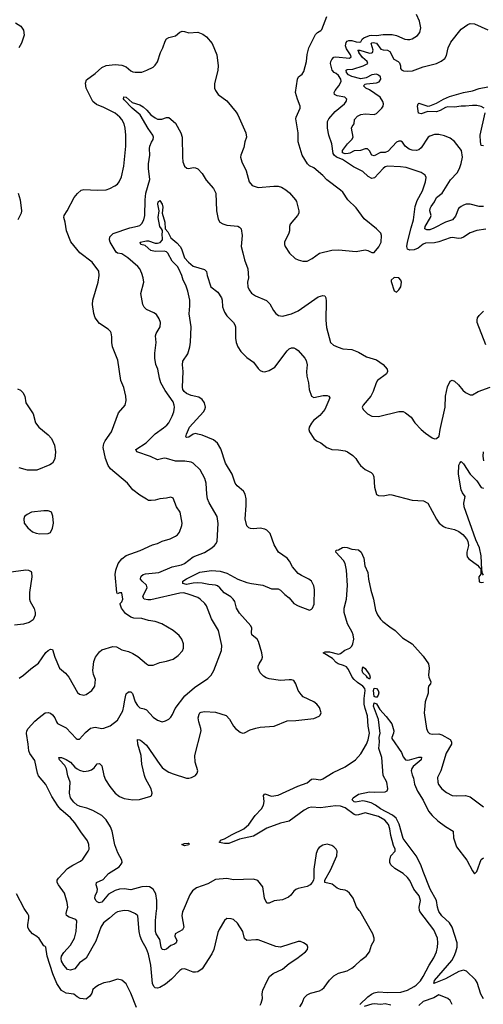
# Model space of a CAD drawing. Header units: inches. Extents: x 1173000 to 1307049, y 522583 to 678455.
# Tile 242 of 256: x 1252155 to 1256308, y 589158 to 597984. Entities that reach past the tile are written whole.
import ezdxf

# ---------------------------------------------------------------- set-up
doc = ezdxf.new("R2010")
doc.units = ezdxf.units.IN
doc.header["$MEASUREMENT"] = 0
doc.layers.add('B2558', color=7, linetype='Continuous')
doc.layers.add('B2559', color=7, linetype='Continuous')

msp = doc.modelspace()

# ---------------------------------------------------------------- linework, layer by layer
at = {"layer": 'B2558', "color": 5}
for points, elevation in [([(1253202, 589130), (1253150, 589259.3), (1253110, 589341.2), (1253070, 589374), (1253030, 589384), (1252960.5, 589359.5), (1252910, 589349.5), (1252861, 589330), (1252831.3, 589310), (1252811.3, 589290), (1252802, 589258), (1252784.7, 589230), (1252750, 589204), (1252698, 589210), (1252670, 589224), (1252639, 589250), (1252570, 589257.2), (1252530, 589282), (1252486.4, 589346.4), (1252452.5, 589432.5), (1252400.3, 589590), (1252389.3, 589669.3), (1252380.4, 589680.4), (1252370, 589684), (1252329.7, 589749.7), (1252310, 589766.6), (1252269.7, 589789.7), (1252236, 589830), (1252229.5, 589850), (1252229.4, 589870), (1252238, 589930), (1252236, 589950), (1252229.3, 589970), (1252208.3, 590000)], 960), ([(1254310, 589150.8), (1254319.6, 589170), (1254329.6, 589210), (1254327.7, 589252.3), (1254333.8, 589286.2), (1254371.5, 589370), (1254393.7, 589406.3), (1254425.7, 589434.3), (1254510, 589473), (1254570, 589524.9), (1254639, 589570), (1254714, 589630), (1254734, 589650), (1254735.3, 589670), (1254728.9, 589688.9), (1254698, 589710), (1254670, 589721.2), (1254650, 589721.2), (1254490, 589669.6), (1254450, 589675.1), (1254290, 589735.6), (1254270, 589737.8), (1254189.8, 589729.8), (1254170, 589749.2), (1254152.5, 589812.5), (1254106.2, 589886.2), (1254070, 589918), (1254050, 589926), (1254011, 589929), (1253990.7, 589909.3), (1253942, 589830), (1253930, 589802), (1253893.1, 589650), (1253876.5, 589610), (1253790, 589477), (1253751.8, 589448.2), (1253730, 589445.6), (1253710, 589446.3), (1253650, 589471.8), (1253630, 589475.6), (1253607.4, 589472.6), (1253590, 589462.9), (1253516, 589384), (1253460.7, 589339.3), (1253410, 589308.4), (1253390, 589303.5), (1253370, 589305.6), (1253356.6, 589316.6), (1253344.9, 589344.9), (1253329.8, 589509.8), (1253308.1, 589608.1), (1253290, 589654.5), (1253249.1, 589729.1), (1253234.6, 589770), (1253226.8, 589810), (1253214.5, 589950), (1253193.2, 589970), (1253149, 589990), (1253130, 589996.9), (1253090, 589998.7), (1253030, 589986.3), (1253010, 589976.3), (1252958.7, 589930), (1252904.5, 589890), (1252881, 589850), (1252836, 589724), (1252750, 589572.8), (1252690.2, 589530), (1252650, 589476.8), (1252610, 589463.8), (1252584.5, 589470), (1252550, 589509.6), (1252530, 589545.1), (1252525.7, 589570), (1252529, 589590), (1252550, 589621.5), (1252610.3, 589689.7), (1252644.9, 589750), (1252659.6, 589810), (1252666.9, 589906.9), (1252658, 589918), (1252598, 589938), (1252575.6, 589955.6), (1252571.2, 589971.2), (1252578.2, 590000)], 940), ([(1253619.2, 590000), (1253614.9, 589990), (1253608.3, 589950), (1253624.4, 589850), (1253613.5, 589826.5), (1253549.3, 589790.7), (1253544.3, 589770), (1253562.4, 589730), (1253557.9, 589710), (1253541.3, 589698.7), (1253510, 589686.9), (1253470, 589653.4), (1253450, 589645.8), (1253430.9, 589650.9), (1253421, 589670), (1253410, 589739.7), (1253378.5, 589790), (1253372.2, 589810), (1253372.2, 589910), (1253381.6, 590000)], 920), ([(1254664.1, 589135.9), (1254686.3, 589170), (1254703.5, 589216.5), (1254730, 589244.6), (1254761.2, 589258.8), (1254840, 589280), (1254861.6, 589290), (1254881.7, 589310), (1254930, 589375.3), (1254970, 589414.9), (1255010, 589438), (1255090, 589459.6), (1255130, 589480.9), (1255158.2, 589501.8), (1255210, 589553.1), (1255259.6, 589590), (1255287.8, 589630), (1255306, 589690), (1255329.6, 589730), (1255331.5, 589750), (1255318, 589790), (1255204.7, 589990), (1255196.9, 590000)], 920), ([(1255203.5, 589156.5), (1255273.5, 589226.5), (1255305.1, 589250), (1255330, 589261.7), (1255370, 589271.2), (1255450, 589264.6), (1255570, 589266.4), (1255630, 589285.9), (1255690, 589317.4), (1255707.6, 589330), (1255744.5, 589370), (1255770, 589407.4), (1255822.4, 589510), (1255865.8, 589574.2), (1255888.2, 589630), (1255897.7, 589670), (1255901.1, 589710), (1255897.8, 589750), (1255865.9, 589825.9), (1255738.3, 589990), (1255737.4, 590000)], 880), ([(1256310, 589207.6), (1256286.2, 589250), (1256253.9, 589353.9), (1256238.8, 589378.8), (1256156.8, 589456.8), (1256130, 589465.7), (1256090, 589453.4), (1255970, 589386), (1255866.3, 589346.3), (1255870, 589371.1), (1256026, 589550), (1256048.5, 589590), (1256063, 589630), (1256074.6, 589670), (1256075.3, 589710), (1256028.8, 589850), (1256004.9, 589890), (1255936.5, 589950), (1255911.1, 589990), (1255907.8, 590000)], 860), ([(1256030, 589156.2), (1256010, 589193.6), (1255990, 589211.2), (1255910, 589242.9), (1255864, 589216), (1255770, 589182.8), (1255730.8, 589149.2)], 880), ([(1255478.5, 589150), (1255430, 589161.3), (1255390, 589155.4), (1255330, 589161.4), (1255310, 589159.1), (1255242.1, 589137.9)], 880)]:
    msp.add_lwpolyline(points, dxfattribs=dict(at, elevation=elevation))
at = {"layer": 'B2559', "color": 5}
for points, elevation in [([(1252150, 592082.8), (1252190, 592107.3), (1252253.5, 592166.5), (1252322.5, 592217.5), (1252390, 592310.7), (1252410, 592330.8), (1252430, 592341), (1252450, 592338), (1252470.3, 592270), (1252513, 592170), (1252566.9, 592126.9), (1252596.4, 592090), (1252673.1, 591953.1), (1252690, 591938), (1252730, 591930.4), (1252750, 591934.9), (1252800.9, 591970), (1252827, 592010), (1252834, 592070), (1252815.1, 592115.1), (1252809.7, 592150), (1252820.5, 592230), (1252834, 592270), (1252870, 592319.1), (1252890, 592334.4), (1252990, 592364.9), (1253022.8, 592362.8), (1253070, 592334.9), (1253130, 592319.5), (1253170, 592302), (1253214.8, 592274.8), (1253290, 592210.6), (1253310, 592199.1), (1253330, 592197.3), (1253350, 592198.8), (1253410, 592220.7), (1253470, 592233), (1253530, 592253), (1253575.6, 592284.4), (1253612.7, 592327.3), (1253622.9, 592350), (1253623.6, 592390), (1253607.3, 592430), (1253583.3, 592463.3), (1253529.2, 592510), (1253427.6, 592567.6), (1253370, 592589.7), (1253310, 592599.1), (1253250, 592616.4), (1253178.3, 592618.3), (1253149.7, 592629.7), (1253102.3, 592662.3), (1253068, 592708), (1253056.4, 592743.6), (1253055.3, 592750), (1253070, 592764.7), (1253078, 592790), (1253070, 592848), (1253050, 592848), (1253030, 592838), (1253026.6, 592850), (1253009.4, 593010.6), (1253017.2, 593050), (1253038.7, 593110), (1253069.2, 593150.8), (1253110, 593182.2), (1253234.7, 593225.3), (1253343.5, 593276.5), (1253391, 593289), (1253430, 593308.2), (1253502, 593330), (1253550, 593354.8), (1253570, 593366.8), (1253585.2, 593390), (1253607.3, 593450), (1253609.6, 593470), (1253592.8, 593570), (1253558.7, 593618.7), (1253530, 593695.1), (1253510, 593703.6), (1253470, 593693.7), (1253410.3, 593689.7), (1253370, 593677), (1253333.2, 593673.2), (1253310, 593674), (1253290, 593685.2), (1253230, 593722.7), (1253170, 593769.3), (1253121.2, 593830), (1252970, 593956.9), (1252947.9, 593987.9), (1252923.1, 594050), (1252903.5, 594150), (1252910, 594186), (1252921.3, 594210), (1252978.9, 594290), (1253039.3, 594460.7), (1253100.7, 594530), (1253109.6, 594570), (1253106, 594610), (1253086.7, 594686.7), (1253059.7, 594750), (1253033.3, 594933.3), (1252987.3, 595050), (1252980.7, 595090), (1252981.5, 595141.5), (1252975.9, 595175.9), (1252969.2, 595190), (1252949, 595210), (1252870, 595259.3), (1252832, 595310), (1252818.7, 595350), (1252807.8, 595430), (1252809.6, 595469.6), (1252859.5, 595630), (1252867.3, 595690), (1252864.5, 595730), (1252803, 595810), (1252692.9, 595892.9), (1252611.9, 595991.9), (1252573.1, 596090), (1252561.2, 596170), (1252549.8, 596210), (1252552.1, 596230), (1252579.8, 596270), (1252643.6, 596390), (1252672.9, 596427.1), (1252705.4, 596454.6), (1252730, 596462.4), (1252850, 596454.3), (1252930, 596459.5), (1252964, 596470), (1253006.2, 596493.8), (1253030, 596510.6), (1253047, 596530), (1253065.7, 596574.3), (1253088.4, 596670), (1253105.1, 596850), (1253105.3, 596950), (1253100.9, 597010), (1253091, 597050), (1253071.1, 597090), (1253052.6, 597110), (1253010, 597146), (1252910, 597195.3), (1252842.4, 597222.4), (1252809.8, 597249.8), (1252749.8, 597370), (1252744.6, 597415.4), (1252754.1, 597445.9), (1252830, 597502), (1252890, 597553.7), (1252930, 597574.4), (1253010, 597583), (1253070, 597575.5), (1253110, 597562), (1253150, 597524.9), (1253170, 597515.5), (1253190, 597513), (1253250, 597513.4), (1253295.3, 597530), (1253350, 597559.3), (1253370, 597577.1), (1253390, 597605.5), (1253415, 597690), (1253436.5, 597730), (1253456.8, 597790), (1253470, 597811.2), (1253490, 597822.7), (1253550, 597839.6), (1253589.3, 597870.7), (1253610, 597879.7), (1253630, 597879.2), (1253670, 597866.2), (1253750, 597871.5), (1253794.4, 597854.4), (1253828.4, 597830), (1253878, 597770), (1253920.4, 597670), (1253934.4, 597570), (1253930.4, 597530), (1253899.5, 597410), (1253901.6, 597370), (1253908.6, 597348.6), (1253934.2, 597314.2), (1254010, 597256.3), (1254094.7, 597154.7), (1254110.5, 597130), (1254181.6, 596970), (1254188, 596930), (1254172.7, 596890), (1254162.4, 596837.6), (1254136.3, 596770), (1254134, 596750), (1254144.9, 596710), (1254183.7, 596630), (1254210.6, 596530), (1254237.6, 596497.6), (1254290, 596478.4), (1254432.3, 596492.3), (1254470.4, 596490.4), (1254501.7, 596481.7), (1254539.2, 596459.2), (1254571.8, 596431.8), (1254624.9, 596370), (1254633.5, 596353.5), (1254656.4, 596270), (1254654.9, 596250), (1254644.9, 596230), (1254577.3, 596150), (1254570.8, 596130), (1254570.7, 596090.7), (1254565.5, 596070), (1254526, 595990), (1254526, 595970), (1254533.4, 595950), (1254573.4, 595890), (1254624.2, 595844.2), (1254650, 595830.5), (1254690, 595819.1), (1254730, 595820.7), (1254775.9, 595844.1), (1254842, 595890), (1254950, 595918.4), (1255010, 595919.5), (1255170, 595905.3), (1255250, 595920.5), (1255274.6, 595914.6), (1255310, 595896), (1255330, 595898), (1255373.6, 595946.4), (1255393.2, 595990), (1255397.2, 596050), (1255389, 596070), (1255350, 596109.2), (1255240.1, 596200.1), (1255170, 596298), (1255094.7, 596370), (1255050, 596437), (1255030, 596457), (1254907, 596547), (1254870, 596586), (1254790, 596655.1), (1254750, 596675.1), (1254732.7, 596692.7), (1254686.6, 596770), (1254651.1, 596890), (1254649.7, 596970.3), (1254630, 597094), (1254631.8, 597110), (1254668.3, 597190), (1254667.1, 597210), (1254642.7, 597270), (1254626.3, 597330), (1254644, 597450), (1254654, 597470), (1254684.5, 597495.5), (1254700.4, 597519.6), (1254725.3, 597610), (1254729.7, 597670.2), (1254746, 597730), (1254803.5, 597850), (1254822, 597870), (1254853.1, 597886.9), (1254862.8, 597897.2), (1254907.4, 598012.6)], 960), ([(1256330, 596105.7), (1256250, 596094), (1256190, 596074.7), (1256130, 596034.3), (1256110, 596025.7), (1256090, 596022.2), (1256030, 596032.7), (1256010, 596029.8), (1255908.5, 595991.5), (1255870, 595983.5), (1255790, 595981.8), (1255770, 595971.7), (1255724.6, 595935.4), (1255690, 595921), (1255650, 595917.2), (1255630, 595927.2), (1255624.1, 595950), (1255628.3, 595988.3), (1255660.6, 596119.4), (1255684.2, 596190), (1255698, 596310), (1255716.8, 596363.2), (1255763.1, 596450), (1255791.2, 596530), (1255797.6, 596570), (1255787, 596590), (1255750, 596613.5), (1255617.5, 596657.5), (1255564.9, 596664.9), (1255450, 596670.9), (1255430, 596664.4), (1255410, 596651.1), (1255334.6, 596565.4), (1255310, 596559.7), (1255277.7, 596577.7), (1255230, 596621.7), (1255144.1, 596664.1), (1255046.4, 596730), (1254992.7, 596752.7), (1254972.8, 596770), (1254964.6, 596784.6), (1254951, 596871), (1254922.9, 596950), (1254912.5, 597012.5), (1254912.2, 597070), (1254924.7, 597095.3), (1254980.7, 597159.3), (1255064.2, 597230), (1255078.7, 597250), (1255084.5, 597270), (1255067.9, 597287.9), (1255000.2, 597300.2), (1254974.3, 597314.3), (1254971.1, 597330), (1254980.9, 597350), (1255014.6, 597390), (1255033.6, 597430), (1255030.8, 597450), (1255010, 597483.1), (1254990, 597501.5), (1254970.9, 597510.9), (1254953.6, 597530), (1254940.5, 597590), (1254942.7, 597610), (1254950, 597625.5), (1254970, 597648.8), (1254988.1, 597651.9), (1255110, 597639.5), (1255124.5, 597650), (1255119.3, 597670), (1255081.5, 597721.5), (1255073.2, 597750), (1255079.9, 597780.1), (1255089, 597791), (1255103.3, 597796.7), (1255130, 597796.8), (1255170, 597783.9), (1255198.3, 597781.7), (1255210, 597786.4), (1255224.3, 597810), (1255238.5, 597821.5), (1255290, 597842.2), (1255310, 597845.1), (1255350, 597842.2), (1255410, 597850.3), (1255490.2, 597850.2), (1255530, 597841.3), (1255604.7, 597810), (1255630, 597806), (1255650, 597806), (1255670, 597813), (1255717.2, 597842.8), (1255739.3, 597870), (1255749.3, 597910), (1255736.2, 597970), (1255709.4, 598030)], 940), ([(1252116.4, 597956.4), (1252165.4, 597925.4), (1252190.2, 597890), (1252194.1, 597845.9), (1252170, 597772.3), (1252148.7, 597730)], 960), ([(1256310, 596307.8), (1256270, 596308.1), (1256190, 596331.4), (1256154, 596330), (1256130, 596320.9), (1256109.1, 596310), (1256087, 596290), (1256058.3, 596221.7), (1256031.2, 596190), (1255970, 596168.6), (1255865.6, 596114.4), (1255830, 596101.4), (1255800.7, 596100.7), (1255783, 596110), (1255785.8, 596130), (1255835.5, 596210), (1255841.6, 596230), (1255829.8, 596270), (1255831.7, 596290), (1255840.7, 596310), (1255870, 596352), (1255889.5, 596390.5), (1255939, 596430), (1256012.9, 596547.1), (1256073.1, 596610), (1256095, 596650), (1256110, 596695.5), (1256120.2, 596750), (1256111.7, 596810), (1256050, 596891.3), (1256010, 596920.4), (1255961.4, 596941.4), (1255910, 596953.5), (1255870, 596953.1), (1255830, 596940.5), (1255813, 596930), (1255750, 596835.8), (1255730, 596818.5), (1255710, 596810.9), (1255670, 596812.8), (1255642.8, 596822.8), (1255609.1, 596849.1), (1255584.7, 596884.7), (1255570, 596895.1), (1255550, 596896.3), (1255530, 596886.9), (1255456, 596804), (1255430, 596794.7), (1255386.4, 596793.6), (1255330, 596763.5), (1255310, 596770.5), (1255290, 596807.7), (1255270, 596826.8), (1255250, 596826), (1255209.1, 596810.9), (1255150, 596808.7), (1255113, 596787), (1255096.9, 596783.1), (1255070, 596782.6), (1255045.4, 596790), (1255046.2, 596810), (1255064, 596836), (1255090.4, 596870), (1255131.4, 596910), (1255142.5, 596930), (1255127.9, 597012.1), (1255133, 597027), (1255152.3, 597050), (1255153.3, 597090), (1255181.3, 597118.7), (1255210, 597134.8), (1255250, 597139.5), (1255330, 597134.8), (1255350, 597141.8), (1255400.3, 597190), (1255410.8, 597210), (1255414.2, 597230), (1255408.5, 597250), (1255384.8, 597290), (1255290, 597354.6), (1255257, 597370), (1255234.5, 597390), (1255250, 597405.5), (1255262, 597410), (1255350, 597417.1), (1255374.3, 597425.7), (1255390.5, 597450), (1255388, 597470), (1255370, 597487.2), (1255350, 597494.4), (1255310.7, 597490.7), (1255258.7, 597461.3), (1255210, 597454.9), (1255130, 597474.9), (1255101.3, 597490), (1255081.4, 597510), (1255079, 597530), (1255090, 597537.5), (1255138.8, 597541.2), (1255230.7, 597570), (1255274.3, 597590), (1255268.7, 597610), (1255225.4, 597645.4), (1255193.2, 597690), (1255194.6, 597694.6), (1255184.2, 597710), (1255203, 597710), (1255290, 597684.5), (1255310, 597685.8), (1255316.1, 597690), (1255322.1, 597710), (1255303.6, 597770), (1255310, 597777.3), (1255321.3, 597778.7), (1255350, 597771.9), (1255390, 597720.9), (1255410, 597714.2), (1255450, 597711.6), (1255470, 597697.2), (1255505.6, 597630), (1255546, 597610), (1255557.8, 597597.8), (1255566.7, 597570), (1255566.9, 597546.9), (1255575.3, 597535.3), (1255593.4, 597526.6), (1255630, 597521.7), (1255674.4, 597525.6), (1255770, 597559.6), (1255890, 597592.4), (1255930, 597611.4), (1255963.7, 597636.3), (1255978.5, 597661.5), (1255994.5, 597730), (1256016.6, 597783.4), (1256110, 597899.3), (1256170, 597941.3), (1256191.3, 597948.7), (1256230, 597946.7), (1256350, 597892.9)], 920), ([(1256314.4, 597190), (1256290, 597205), (1256250, 597213.8), (1256210, 597215.8), (1256150, 597208.3), (1256110, 597209.3), (1256050, 597200.2), (1255990, 597201.1), (1255970, 597196), (1255922.2, 597170), (1255890, 597159.2), (1255810, 597159.3), (1255750, 597140.9), (1255727.2, 597147.2), (1255719.4, 597210), (1255723.5, 597230), (1255730, 597235.8), (1255810, 597208.8), (1255830, 597211.3), (1255890, 597234.4), (1255950, 597270.7), (1256004.8, 597295.2), (1256131.3, 597331.3), (1256210, 597344.7), (1256270, 597366.8), (1256350, 597382.8)], 880), ([(1252578.2, 590000), (1252585.6, 590030), (1252581, 590070), (1252555.3, 590155.3), (1252502, 590230), (1252491.8, 590250), (1252489.6, 590270), (1252502, 590290), (1252583.4, 590376.6), (1252630, 590406.4), (1252699.6, 590440.4), (1252721.8, 590458.2), (1252769.7, 590530), (1252776.9, 590550), (1252775.6, 590590), (1252762.5, 590622.5), (1252703.3, 590703.3), (1252650, 590786.3), (1252609.7, 590830), (1252525.1, 590905.1), (1252497.8, 590937.8), (1252442.4, 591022.4), (1252390, 591129.6), (1252325.1, 591205.1), (1252315.3, 591230), (1252290, 591343.7), (1252245.7, 591405.7), (1252236.4, 591430), (1252231.8, 591490), (1252215.4, 591584.6), (1252218, 591610), (1252229.7, 591630.3), (1252290, 591694.8), (1252329, 591730), (1252384, 591770), (1252410, 591773), (1252430, 591768.2), (1252450, 591753), (1252470, 591724.9), (1252484, 591690), (1252495.1, 591675.1), (1252570, 591635.8), (1252661.4, 591541.4), (1252670, 591535.5), (1252690, 591535.5), (1252743.9, 591596.1), (1252790, 591633.7), (1252830, 591643.9), (1252890, 591631.6), (1252910, 591632.2), (1252966.2, 591653.8), (1253030, 591704), (1253077.7, 591790), (1253089, 591830), (1253092.6, 591870), (1253105.8, 591930), (1253110, 591940.4), (1253130, 591960.3), (1253150, 591960.4), (1253164.2, 591944.2), (1253191, 591870), (1253210, 591836.9), (1253230, 591816), (1253270, 591806.7), (1253290, 591796.4), (1253350, 591733), (1253390, 591704.4), (1253430, 591690.5), (1253461, 591699), (1253490, 591713.4), (1253510, 591730.7), (1253525.3, 591754.7), (1253548.8, 591811.2), (1253635.2, 591924.8), (1253721.5, 591998.5), (1253840.3, 592079.7), (1253869.6, 592110), (1253895.1, 592150), (1253963.6, 592330), (1253964.8, 592375.2), (1253935.1, 592510), (1253873.5, 592613.5), (1253827.1, 592730), (1253814.3, 592750), (1253771.2, 592791.2), (1253750, 592803.8), (1253673, 592832.9), (1253625.2, 592845.2), (1253590, 592842.5), (1253330, 592782.6), (1253302.8, 592782.8), (1253270, 592789.8), (1253258.9, 592810), (1253263.9, 592830), (1253296.1, 592890), (1253290, 592915.6), (1253252.1, 592950), (1253237.3, 592970), (1253239.7, 592990), (1253244.7, 592995.3), (1253262.4, 593010), (1253282.5, 593017.5), (1253400.9, 593030), (1253521.6, 593078.4), (1253603.3, 593096.7), (1253630, 593109.1), (1253709.5, 593170.5), (1253810.7, 593209.3), (1253875.1, 593250), (1253900.7, 593270), (1253915.6, 593290), (1253923, 593310), (1253932.6, 593467.4), (1253924.7, 593530), (1253853.2, 593653.2), (1253838.9, 593690), (1253831.1, 593730), (1253824.8, 593830), (1253812.5, 593872.5), (1253772.6, 593950), (1253710, 594009.6), (1253690, 594017.2), (1253634.4, 594025.6), (1253550, 594026.9), (1253471.4, 594051.4), (1253450, 594053.8), (1253390, 594038.9), (1253328.3, 594068.3), (1253203.7, 594110), (1253195.6, 594130), (1253286.9, 594190), (1253370, 594272.7), (1253444.7, 594324.7), (1253473, 594350), (1253490, 594370.5), (1253521.1, 594430), (1253535.1, 594470), (1253541.5, 594510), (1253539.8, 594530), (1253530, 594557.6), (1253459.4, 594659.4), (1253420.3, 594730), (1253406.4, 594770), (1253392.4, 594850), (1253374.2, 594894.2), (1253365.6, 594950), (1253366.1, 594993.9), (1253379.1, 595090), (1253373, 595150), (1253378.7, 595170), (1253413.3, 595230), (1253415.1, 595270), (1253403.3, 595303.3), (1253380.1, 595340.1), (1253356.6, 595356.6), (1253290, 595387), (1253270, 595406), (1253259.6, 595430), (1253239.6, 595530), (1253267.6, 595630), (1253262.4, 595670), (1253249.6, 595710), (1253230.9, 595750.9), (1253214.5, 595770), (1253123.7, 595850), (1253070, 595883.9), (1253030, 595891.1), (1253020.2, 595900.2), (1252965.6, 595990), (1252959.5, 596010), (1252962.5, 596037.5), (1252993.8, 596066.2), (1253143, 596117), (1253210, 596132), (1253230, 596140.3), (1253250, 596158), (1253265.7, 596190), (1253276.5, 596230), (1253278.5, 596370), (1253284.1, 596430), (1253320.2, 596550), (1253308.2, 596650), (1253308.2, 596691.8), (1253321.7, 596770), (1253318.9, 596830), (1253322, 596850), (1253334.5, 596885.5), (1253350.9, 596909.1), (1253353.3, 596930), (1253349, 596950), (1253307.4, 597007.4), (1253234.1, 597130), (1253162.3, 597190), (1253090, 597266.4), (1253086.2, 597273.8), (1253087.4, 597292.6), (1253110, 597290.2), (1253161.8, 597241.8), (1253230, 597220.7), (1253262.5, 597202.5), (1253293.9, 597173.9), (1253330, 597130.3), (1253370, 597103.1), (1253390, 597093.4), (1253429.3, 597090.7), (1253470, 597106.8), (1253490, 597106), (1253550, 597057.3), (1253597.4, 596970), (1253610.3, 596930), (1253612.4, 596752.4), (1253617.1, 596710), (1253630, 596671), (1253653.2, 596653.2), (1253670, 596650.6), (1253710, 596658), (1253730, 596656.3), (1253750, 596647.3), (1253790, 596604), (1253826.3, 596546.3), (1253890.4, 596470), (1253911.7, 596430), (1253918.5, 596270), (1253934.3, 596194.3), (1253948.9, 596168.9), (1253973.7, 596153.7), (1254010, 596141.5), (1254110, 596133.7), (1254124.9, 596124.9), (1254137.6, 596110), (1254147.6, 596050), (1254139, 595950), (1254155.3, 595895.3), (1254167.7, 595830), (1254197.7, 595750), (1254204.2, 595670), (1254197, 595630), (1254198.4, 595590), (1254210, 595562.8), (1254231.9, 595531.9), (1254266, 595510), (1254366.6, 595466.6), (1254395.8, 595435.8), (1254430, 595376), (1254450.8, 595350), (1254472.8, 595332.8), (1254510, 595325.5), (1254590, 595348.5), (1254650, 595374), (1254830, 595499.3), (1254870, 595513), (1254888, 595508), (1254898.4, 595490), (1254901.7, 595461.7), (1254898.5, 595290), (1254903.8, 595223.8), (1254938.8, 595090), (1254966, 595066), (1255008.2, 595048.2), (1255050, 595034.9), (1255130, 595028.2), (1255190, 595003.8), (1255263.2, 594963.2), (1255350, 594935.5), (1255411.9, 594891.9), (1255447.3, 594850), (1255450.6, 594830), (1255440.7, 594810), (1255360.5, 594750), (1255348.2, 594730), (1255320.4, 594650), (1255301.3, 594610), (1255230.8, 594530), (1255224, 594510), (1255230.7, 594490.7), (1255270, 594451.3), (1255310, 594430.8), (1255370, 594428.4), (1255550, 594470.5), (1255590, 594470.8), (1255610, 594461), (1255661.6, 594421.6), (1255694.8, 594370), (1255750, 594310.7), (1255790, 594277.3), (1255850, 594234.8), (1255870, 594226.8), (1255890, 594231), (1255911.8, 594250), (1255920.7, 594310), (1255966.6, 594510), (1255968.5, 594610), (1255987.9, 594692.1), (1256010, 594744.7), (1256030, 594751.3), (1256050, 594744.7), (1256086, 594710), (1256124.1, 594664.1), (1256150, 594642.8), (1256190, 594621), (1256210, 594621), (1256262, 594650), (1256368.7, 594690)], 940), ([(1256310, 596854.3), (1256290, 596857.2), (1256281.6, 596890), (1256280.8, 596950), (1256326, 597150)], 880), ([(1252140.5, 596430), (1252159.3, 596370), (1252170.4, 596269.6), (1252168, 596250), (1252138.4, 596190)], 960), ([(1253381.6, 590000), (1253382.7, 590010), (1253384.7, 590090), (1253373.3, 590150), (1253350, 590190.9), (1253318, 590210), (1253290, 590214.6), (1253250, 590211), (1253150, 590184.8), (1253090, 590192.2), (1253048.3, 590191.7), (1253010, 590179.4), (1252950, 590144.7), (1252890, 590073.8), (1252867.7, 590067.7), (1252850, 590076), (1252836.8, 590090), (1252828.4, 590110), (1252831.8, 590130), (1252849.9, 590170), (1252851.3, 590190), (1252839.2, 590230), (1252843.6, 590250), (1252904.3, 590275.7), (1252950, 590331.3), (1253045.1, 590390), (1253065.6, 590414.4), (1253071.8, 590430), (1253070.7, 590450), (1253035.4, 590515.4), (1253007, 590587), (1252982.1, 590710), (1252970, 590749.6), (1252930, 590812.1), (1252889.7, 590850), (1252810, 590895), (1252756.2, 590916.2), (1252698, 590930), (1252670, 590944.2), (1252638.9, 590970), (1252610, 591009.6), (1252602.3, 591050), (1252606.9, 591150), (1252585.6, 591205.6), (1252573.9, 591270), (1252558.6, 591298.6), (1252511.2, 591350), (1252506.6, 591370), (1252530, 591371), (1252570, 591352.6), (1252610, 591328.4), (1252650, 591283.9), (1252670, 591268.1), (1252690, 591256.9), (1252730, 591246.5), (1252770, 591250.3), (1252799.2, 591260.8), (1252823.3, 591276.7), (1252850, 591314), (1252870, 591318), (1252890, 591294.8), (1252908.1, 591210), (1252923.6, 591170), (1252962, 591110), (1253010.3, 591050), (1253050, 591021.3), (1253090, 591003.8), (1253170, 590991.3), (1253226.9, 590993.1), (1253330, 591022.8), (1253337.2, 591030), (1253342, 591050), (1253332, 591090), (1253282.7, 591182.7), (1253273.4, 591210), (1253248.5, 591310), (1253242.9, 591390), (1253212.5, 591490), (1253210, 591533.4), (1253230, 591528.7), (1253250, 591516.9), (1253290, 591482.3), (1253410, 591308.7), (1253430, 591282), (1253450, 591264.9), (1253490, 591240.3), (1253530, 591223.7), (1253650, 591184.4), (1253670, 591184.4), (1253694, 591190), (1253729.3, 591210), (1253744.5, 591230), (1253749.6, 591250), (1253728.1, 591328.1), (1253725, 591390), (1253779.6, 591610), (1253777.9, 591630), (1253758.7, 591690), (1253755.1, 591724.9), (1253761.6, 591758.4), (1253770, 591771.7), (1253781.7, 591778.3), (1253810, 591782.4), (1253910, 591778), (1254005.8, 591745.8), (1254035.3, 591715.3), (1254070, 591650.5), (1254087, 591630), (1254130, 591598), (1254150, 591588.4), (1254170, 591590.7), (1254221.1, 591618.9), (1254270, 591634), (1254310, 591641.1), (1254434, 591650), (1254550, 591699.5), (1254630, 591703.1), (1254790, 591720.3), (1254837.8, 591742.2), (1254847, 591750), (1254854.7, 591770), (1254839.7, 591819.7), (1254818, 591850), (1254790, 591869.6), (1254695.1, 591915.1), (1254675.4, 591935.4), (1254650.9, 591970.9), (1254629.6, 592030), (1254610, 592060.7), (1254590, 592067.6), (1254570, 592067.8), (1254490, 592060.4), (1254390, 592074.8), (1254363.3, 592083.3), (1254338.5, 592098.5), (1254309, 592129), (1254291.1, 592170), (1254292.6, 592190), (1254299.7, 592210), (1254325.1, 592250), (1254329.7, 592270.3), (1254325.1, 592310), (1254293.1, 592410), (1254282.6, 592430), (1254235.4, 592470), (1254232, 592490), (1254234.8, 592530), (1254226.4, 592550), (1254123.7, 592663.7), (1254096.9, 592710), (1254081.4, 592770), (1254067.7, 592790), (1254045.1, 592810), (1253986.4, 592846.4), (1253948.9, 592890), (1253928, 592908), (1253910, 592915.9), (1253850, 592919.8), (1253790, 592933.9), (1253750, 592937.5), (1253710, 592934.5), (1253650, 592921.2), (1253616.8, 592930), (1253616.3, 592950), (1253648.2, 592971.8), (1253770, 593032.3), (1253874.6, 593045.4), (1253950, 593040.9), (1254010, 593022.3), (1254110, 592969.4), (1254190, 592940.6), (1254230.8, 592929.2), (1254334.4, 592914.4), (1254410, 592882), (1254470, 592882), (1254490, 592870.7), (1254530, 592830.7), (1254570, 592800.7), (1254611.9, 592751.9), (1254650, 592730.4), (1254750, 592690.6), (1254770, 592698.8), (1254779.3, 592710), (1254793.6, 592746.4), (1254796.4, 592876.4), (1254789.7, 592909.7), (1254769.3, 592950), (1254745.2, 592970), (1254680.5, 593000.5), (1254650, 593020.9), (1254598.5, 593078.5), (1254570.9, 593130.9), (1254550, 593158), (1254472.5, 593212.5), (1254435.9, 593275.9), (1254397.4, 593377.4), (1254370, 593409.6), (1254350, 593418), (1254310, 593425.1), (1254250, 593420.4), (1254223.1, 593423.1), (1254207.9, 593427.9), (1254190, 593447), (1254174.8, 593510), (1254184.8, 593630), (1254183.1, 593690), (1254175.1, 593730), (1254158.5, 593758.5), (1254104.2, 593804.2), (1254085.7, 593830), (1254057.7, 593910), (1253998.2, 594010), (1253955.9, 594135.9), (1253927, 594187), (1253890, 594217.7), (1253790, 594259.1), (1253750, 594269.7), (1253730, 594273.7), (1253710, 594268.5), (1253670, 594242.2), (1253650, 594238.4), (1253644.7, 594244.7), (1253648.2, 594270), (1253674.8, 594330), (1253800.5, 594470), (1253813.6, 594490), (1253818.7, 594510), (1253809.7, 594550), (1253790, 594579.6), (1253759.3, 594599.3), (1253690, 594616.4), (1253650, 594633.7), (1253629.8, 594650), (1253617.7, 594670), (1253613.7, 594690), (1253620.5, 594830), (1253614, 594890), (1253616.2, 594923.8), (1253660.7, 594990), (1253679.7, 595050), (1253685.3, 595094.7), (1253691.7, 595231.7), (1253673.8, 595346.2), (1253680.1, 595419.9), (1253678, 595470), (1253661.6, 595550), (1253644.3, 595604.3), (1253619.3, 595650), (1253608.1, 595690), (1253580.8, 595750), (1253569.2, 595770), (1253519.9, 595819.9), (1253483, 595890), (1253470, 595901.6), (1253450, 595907.7), (1253370, 595906.1), (1253330, 595915.3), (1253278.2, 595958.2), (1253241.2, 595970), (1253235.1, 595990), (1253290, 596002.9), (1253310, 596000.6), (1253370, 595980.7), (1253390, 595980.7), (1253412.6, 595987.4), (1253434.3, 596010), (1253435.5, 596030), (1253429.9, 596050.1), (1253433.5, 596093.5), (1253426.6, 596110), (1253409.9, 596130), (1253394.5, 596210), (1253405, 596270), (1253391.4, 596330), (1253395.6, 596350), (1253410, 596364.4), (1253432.7, 596330), (1253436.2, 596303.8), (1253431, 596250), (1253455, 596170), (1253457.7, 596110), (1253483, 596083), (1253510, 596028.9), (1253564.1, 595984.1), (1253592.2, 595950), (1253604.4, 595930), (1253632.4, 595850), (1253666.3, 595810), (1253710, 595774.4), (1253810, 595744.2), (1253827.7, 595727.7), (1253834.8, 595690), (1253868.5, 595590), (1253930, 595541.6), (1253961.4, 595490), (1253968.8, 595468.8), (1253971.5, 595410), (1253990, 595362.8), (1254010, 595330.3), (1254070.3, 595270), (1254083.1, 595250), (1254087.7, 595230), (1254088.5, 595130), (1254094.2, 595090), (1254109.4, 595050), (1254135, 595010), (1254190, 594955.2), (1254250, 594914.6), (1254290, 594858), (1254310, 594838.9), (1254330, 594829), (1254350, 594827.9), (1254390, 594838.2), (1254441, 594870), (1254550, 595016.4), (1254570, 595034), (1254590, 595042.4), (1254610, 595041.6), (1254630, 595034.4), (1254650, 595017.1), (1254710, 594950.4), (1254721.7, 594930), (1254729.1, 594890), (1254724.7, 594830), (1254727.6, 594790), (1254742, 594730), (1254748.4, 594670), (1254768.7, 594608.7), (1254790, 594596.3), (1254874.9, 594614.9), (1254910, 594616.3), (1254924.7, 594610), (1254933.4, 594593.4), (1254888.3, 594490), (1254843, 594437), (1254788, 594390), (1254770, 594367.8), (1254749.1, 594330), (1254744.6, 594310), (1254750, 594291), (1254790.3, 594230.3), (1254814, 594210), (1254854, 594190), (1254907.3, 594150), (1254930, 594139.3), (1254952.3, 594132.3), (1255010, 594128.8), (1255070, 594118), (1255091.3, 594111.3), (1255138.7, 594078.7), (1255167.3, 594050), (1255190.3, 594010.3), (1255208.9, 593988.9), (1255250, 593950.5), (1255303.6, 593923.6), (1255317.1, 593910), (1255326.6, 593886.6), (1255333.1, 593793.1), (1255350, 593728), (1255370, 593720.4), (1255410, 593717), (1255470, 593726.7), (1255490, 593724.9), (1255670, 593675.6), (1255771.5, 593671.5), (1255811.3, 593651.3), (1255887.8, 593507.8), (1255913.4, 593470), (1255950, 593441.6), (1255970, 593433), (1256050, 593414.4), (1256090, 593397.1), (1256124.9, 593370), (1256157.1, 593330), (1256168.7, 593308.7), (1256176.4, 593270), (1256160.5, 593210), (1256159.1, 593190), (1256164.9, 593170), (1256178.8, 593150), (1256255.8, 593095.8), (1256270, 593076), (1256284.7, 593064.7), (1256284.7, 593015.3), (1256267.7, 592990), (1256270, 592946), (1256290, 592938), (1256310, 592942)], 920), ([(1256330.8, 595070), (1256253.6, 595270), (1256251.8, 595290), (1256257, 595310), (1256270, 595330.8), (1256309.4, 595370.6)], 940), ([(1252135.1, 594675.1), (1252162.4, 594662.4), (1252183.4, 594643.4), (1252202, 594610), (1252211, 594550), (1252274.8, 594450), (1252298, 594370), (1252328, 594330), (1252410, 594263.7), (1252440.3, 594230), (1252465.8, 594170), (1252475, 594110), (1252470, 594047), (1252450, 594009.7), (1252425.1, 593994.9), (1252310, 593946.2), (1252226.1, 593946.1), (1252150, 593966.9)], 960), ([(1256310, 593006), (1256300.4, 593020.4), (1256294, 593054), (1256290, 593178), (1256273, 593250), (1256241.8, 593321.8), (1256137.5, 593617.5), (1256133, 593650), (1256144.4, 593710), (1256122, 593742), (1256111.1, 593770), (1256086.1, 593910), (1256089.8, 593989.8), (1256098.4, 594010), (1256110, 594023), (1256130, 594002), (1256189, 593909), (1256250.1, 593850.1), (1256289.5, 593789.5), (1256310, 593784.5)], 920), ([(1256312.7, 594030), (1256307, 594070), (1256309.3, 594110)], 920), ([(1255737.4, 590000), (1255734.7, 590030), (1255744.5, 590090), (1255734.4, 590130), (1255686.2, 590190), (1255650, 590267.6), (1255630, 590295.1), (1255591.2, 590330), (1255515.7, 590375.7), (1255479.1, 590410), (1255469.8, 590429.8), (1255469.8, 590450), (1255480.4, 590490), (1255517.4, 590530), (1255518, 590550), (1255503.2, 590583.2), (1255479.3, 590670), (1255470.4, 590730), (1255458.4, 590770), (1255425.7, 590810), (1255370, 590842.3), (1255250, 590875), (1255190, 590855.8), (1255170, 590853.7), (1255150, 590858.5), (1255070, 590918), (1255030, 590934), (1254983.6, 590936.4), (1254850, 590918.5), (1254770, 590926.8), (1254741.3, 590918.8), (1254702.9, 590897.1), (1254570, 590800.5), (1254490, 590780.7), (1254370, 590737.2), (1254250, 590665.1), (1254122.8, 590637.2), (1254030, 590600.2), (1253990, 590599.8), (1253946, 590610), (1253946, 590614), (1253950, 590614), (1253954, 590630), (1253990, 590642.8), (1254058.4, 590681.6), (1254162, 590730), (1254208.4, 590770), (1254263.6, 590850), (1254320.7, 590910), (1254338, 590942), (1254345.1, 590974.9), (1254340.5, 591030), (1254350, 591043.8), (1254410, 591023.1), (1254470, 591033.1), (1254646.8, 591113.2), (1254730, 591142.7), (1254770, 591177.6), (1254790, 591180.2), (1254848.3, 591171.7), (1254870, 591178.9), (1254962.5, 591237.5), (1255070, 591287.2), (1255163.6, 591350), (1255210, 591403.1), (1255261.8, 591490), (1255277.4, 591530), (1255287.3, 591590), (1255277.1, 591650), (1255270, 591744.5), (1255249.1, 591810), (1255241.9, 591850), (1255241.9, 591898.1), (1255250.3, 591970), (1255247.8, 591990), (1255229.3, 592010), (1255181.4, 592041.4), (1255150, 592070), (1255134.7, 592090), (1255100.3, 592160.3), (1255082.1, 592182.1), (1255056.6, 592196.6), (1255007.7, 592210), (1254990, 592221.6), (1254957.4, 592257.4), (1254872.7, 592310), (1254890, 592316.5), (1254930, 592318.3), (1255010, 592296.4), (1255030, 592301.5), (1255068.6, 592331.4), (1255112.5, 592350), (1255131.5, 592368.5), (1255140.3, 592390), (1255147.3, 592430), (1255141.7, 592470), (1255133.7, 592493.7), (1255091, 592570), (1255061.4, 592670), (1255062.2, 592710), (1255083.3, 592790), (1255092.2, 592912.2), (1255083.2, 593050), (1255069.2, 593109.2), (1255056.5, 593136.5), (1254988, 593212), (1254989.8, 593230.2), (1255010, 593231.6), (1255047.6, 593252.4), (1255064.8, 593255.2), (1255090, 593254), (1255130, 593239.3), (1255190, 593232), (1255212.9, 593210), (1255237.2, 593157.2), (1255247.2, 593087.2), (1255272.4, 593030), (1255278.8, 592970), (1255300.3, 592870), (1255325.7, 592790), (1255342.4, 592690), (1255359.3, 592650), (1255388, 592610), (1255409, 592589), (1255470, 592540.5), (1255519.1, 592510), (1255583.4, 592443.4), (1255670, 592390.6), (1255770, 592279.5), (1255817.6, 592210), (1255823.5, 592170), (1255818.4, 592110), (1255820.7, 592090), (1255838.7, 592050), (1255834.9, 592030), (1255818.4, 592010), (1255812.7, 591990), (1255813.8, 591946.2), (1255788.5, 591870), (1255779.9, 591800.1), (1255778.5, 591770), (1255798.2, 591630), (1255810, 591599.3), (1255825.4, 591585.4), (1255850, 591580.6), (1255910, 591581.6), (1255935.2, 591575.2), (1256010, 591531), (1256024, 591510), (1256022.4, 591490), (1255975.9, 591410), (1255928.1, 591251.9), (1255898.4, 591190), (1255899.5, 591150), (1255906.7, 591130), (1255935.5, 591090), (1255978, 591058), (1256028.9, 591028.9), (1256065.8, 591025.8), (1256150, 591030.3), (1256190, 591019.5), (1256310, 590928.2)], 880), ([(1251990, 593024.1), (1252210, 593052.3), (1252234.8, 593050), (1252256.5, 593036.5), (1252261.1, 593030), (1252264, 592990), (1252241.6, 592850), (1252243, 592790), (1252248, 592770), (1252284.8, 592704.8), (1252294.9, 592670), (1252294.4, 592645.6), (1252275.1, 592604.9), (1252240.2, 592579.8), (1252190, 592564.2), (1252110, 592557.8)], 960), ([(1255907.8, 590000), (1255897.9, 590030), (1255887.7, 590090), (1255833.2, 590190), (1255768, 590350), (1255748.6, 590410), (1255707.8, 590490), (1255590, 590645.7), (1255553.2, 590773.2), (1255527.9, 590827.9), (1255495.2, 590855.2), (1255387, 590910), (1255342.1, 590942.1), (1255303, 590963), (1255257.7, 590977.7), (1255230, 590981.2), (1255164, 590970), (1255150, 590973.7), (1255133.7, 590990), (1255142, 591010), (1255190, 591041.2), (1255290, 591063.8), (1255330, 591059.5), (1255430, 591064), (1255447.1, 591072.9), (1255454.2, 591090), (1255444.2, 591150), (1255412, 591210), (1255399.8, 591370), (1255372.6, 591450), (1255376.9, 591510), (1255374.5, 591550), (1255382.9, 591590), (1255382, 591610), (1255368.7, 591710), (1255324.9, 591830), (1255330, 591860.7), (1255350, 591850.6), (1255380.9, 591800.9), (1255438.5, 591738.5), (1255490, 591673), (1255505.7, 591610), (1255503.8, 591590), (1255487.5, 591550), (1255490, 591540.7), (1255575.3, 591415.3), (1255590, 591376), (1255610, 591350.8), (1255630, 591346), (1255648.3, 591348.3), (1255730, 591374.7), (1255754.9, 591374.9), (1255750.3, 591350), (1255679.6, 591290), (1255666.9, 591273.1), (1255661.7, 591250), (1255670, 591216.3), (1255684.2, 591184.2), (1255693, 591133), (1255718.3, 591070), (1255767.9, 590987.9), (1255816.2, 590890), (1255849.1, 590850), (1255901.9, 590801.9), (1255970, 590752.1), (1256038, 590710), (1256042.2, 590650), (1256068, 590570), (1256161.7, 590450), (1256210, 590354), (1256230, 590327.7), (1256250, 590348.2), (1256290, 590454.9), (1256310, 590470.3)], 860), ([(1255196.9, 590000), (1255172, 590032), (1255141.1, 590110), (1255110, 590154.5), (1255090, 590173.6), (1255070, 590182.4), (1255028.2, 590188.2), (1254998.6, 590198.6), (1254954.1, 590234.1), (1254889.3, 590250), (1254889.5, 590270), (1254939.7, 590360.3), (1254995.8, 590490), (1254998.4, 590530), (1254989.4, 590550), (1254970, 590569.4), (1254950, 590580.7), (1254910, 590593.3), (1254870, 590585.6), (1254836.3, 590563.7), (1254825.3, 590550), (1254810, 590508.7), (1254788.8, 590368.8), (1254790.4, 590290), (1254786.4, 590270), (1254775.5, 590250), (1254756.3, 590230), (1254730, 590215.6), (1254650, 590196.2), (1254630, 590187), (1254610, 590172.7), (1254583, 590137), (1254561.6, 590118.4), (1254510, 590093.7), (1254434.9, 590085.1), (1254390, 590063.7), (1254370, 590066), (1254347.2, 590110), (1254332.8, 590212.8), (1254287.5, 590267.5), (1254250, 590280.5), (1254070, 590275.3), (1254010, 590285.1), (1253910, 590278), (1253840.6, 590239.4), (1253738.7, 590201.3), (1253704.4, 590175.6), (1253679.1, 590140.9), (1253619.2, 590000)], 920), ([(1252208.3, 590000), (1252196.6, 590016.6), (1252127.3, 590150)], 960)]:
    msp.add_lwpolyline(points, dxfattribs=dict(at, elevation=elevation))
for points, elevation in [([(1255510, 595674), (1255482, 595650), (1255483.6, 595636.4), (1255510, 595554), (1255530, 595542), (1255550, 595562), (1255568.7, 595590), (1255575.1, 595630), (1255569, 595650), (1255550, 595669)], 960), ([(1252370, 593581.8), (1252262, 593570), (1252222, 593550), (1252198, 593530), (1252191.1, 593508.9), (1252196, 593470), (1252228.3, 593428.3), (1252270, 593394), (1252301.7, 593381.7), (1252335.2, 593375.2), (1252410, 593379.3), (1252430, 593388), (1252450, 593426), (1252456.9, 593470), (1252452.3, 593532.3), (1252439.5, 593570), (1252433.6, 593573.6), (1252410, 593580.4)], 980), ([(1255290, 592073.2), (1255270, 592083.6), (1255260.4, 592100.4), (1255228.7, 592130), (1255221.5, 592150), (1255230, 592184), (1255250, 592168.2), (1255290, 592112.7), (1255295.3, 592090)], 860), ([(1255350, 591909.3), (1255330, 591917.2), (1255325.3, 591970), (1255330, 591993.4), (1255350, 591988.7), (1255364.9, 591970), (1255373.6, 591950), (1255366.4, 591930)], 860), ([(1253630, 590579.7), (1253608.3, 590590), (1253630, 590600.3), (1253663.5, 590603.5), (1253670, 590602.8), (1253674.7, 590594.7), (1253670, 590587.8)], 880)]:
    msp.add_lwpolyline(points, close=True, dxfattribs=dict(at, elevation=elevation))

doc.saveas('drawing.dxf')
